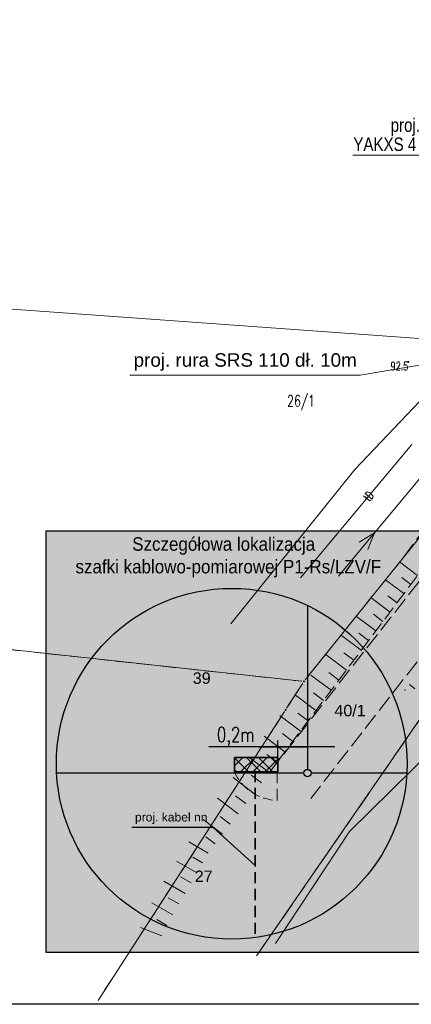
# Model space of a CAD drawing. Header units: metres. Extents: x 6569127 to 6569578, y 5821826 to 5821995.
# Tile 2 of 5: x 6569212 to 6569247, y 5821846 to 5821934. Entities that reach past the tile are written whole.
import ezdxf
from ezdxf.enums import TextEntityAlignment as Align

# ---------------------------------------------------------------- set-up
doc = ezdxf.new("R2010")
doc.units = ezdxf.units.M
doc.header["$MEASUREMENT"] = 0
for name, pattern in [('1_1', [0]), ('1_OTKJ', [2, 1.5, -0.5]), ('1_OTRK', [1.75, 1.25, -0.5]), ('1_OTRKG', [1.75, 1.25, -0.5]), ('3_SUEP_A', [0]), ('3_SUTP_A', [0]), ('3_SUWP', [0]), ('AUSGEZOGEN', [0]), ('DASHEDX2', [1.5, 1, -0.5]), ('GDE', [0]), ('GUK', [2, 1.5, -0.5])]:
    doc.linetypes.add(name, pattern=pattern)
doc.layers.get('0').update_dxf_attribs({"color": 250, "linetype": 'CONTINUOUS', "lineweight": 100})
doc.layers.add('0_Tło', color=7, linetype='CONTINUOUS', true_color=0xffffff)
for name, color, linetype, lineweight in [('Dzialki', 7, 'GDE', 18), ('Numery_dzialek', 7, 'CONTINUOUS', 9), ('OTK_L_0', 7, '1_OTKJ', 18), ('OTR_L_1', 7, '1_OTRK', 18), ('OTR_T_1', 7, 'CONTINUOUS', 18), ('Punkty', 7, 'CONTINUOUS', 18), ('SUEP_L_0', 1, '3_SUEP_A', 18), ('SUWP_L_0', 5, '3_SUWP', 18)]:
    doc.layers.add(name, color=color, linetype=linetype, lineweight=lineweight)
for name, color, linetype, lineweight, true_color in [('Kontury', 7, 'GUK', 18, 0x24bc24), ('OBI kabel nn', 7, 'DASHEDX2', 20, 0x007299), ('SUTP_E_T_0', 7, 'CONTINUOUS', 0, 0xff9100), ('SUTP_L_0', 7, '3_SUTP_A', 18, 0xff9100)]:
    doc.layers.add(name, color=color, linetype=linetype, lineweight=lineweight, true_color=true_color)
doc.layers.add('OBI opis', color=10, linetype='CONTINUOUS')
doc.layers.add('OBI opis_szczeg', color=10, linetype='CONTINUOUS')
doc.styles.add('Arial', font='arial.ttf')
doc.styles.add('Arial CE', font='arial.ttf')
doc.styles.get("Standard").update_dxf_attribs({"font": 'Simplex.SHX', "width": 0.75})
picture_1 = doc.add_image_def('image3.png', size_in_pixel=(5624, 3976))

# ---------------------------------------------------------------- blocks, each defined once
blk = doc.blocks.new('GRO')
at = {"linetype": 'Continuous'}
blk.add_circle((0, 0), 0.045, dxfattribs=at)
blk = doc.blocks.new('2_OTRN')
at = {"linetype": 'Continuous'}
blk.add_circle((0, 0), 0.045, dxfattribs=at)

msp = doc.modelspace()

# ---------------------------------------------------------------- hatches: boundary and pattern name
at = {"layer": '0_Tło'}
msp.add_hatch(color=256, dxfattribs=at).paths.add_polyline_path([(6569214.176, 5821888.414), (6569248.565, 5821888.414), (6569248.565, 5821888.414), (6569248.565, 5821850.91), (6569248.565, 5821850.91), (6569214.176, 5821850.91), (6569214.176, 5821850.91)])

# ---------------------------------------------------------------- linework, layer by layer
msp.add_lwpolyline([(6569214.176, 5821888.414), (6569248.565, 5821888.414), (6569248.565, 5821850.91), (6569214.176, 5821850.91)], close=True, dxfattribs=at)
at = {"layer": 'Dzialki'}
for p, q in [((6569143.88, 5821912.948), (6569260.6, 5821904.542)), ((6569237.186, 5821875.153), (6569260.664, 5821904.397)), ((6569126.849, 5821886.962), (6569236.911, 5821875.038)), ((6569236.988, 5821874.877), (6569235.552, 5821872.633)), ((6569232.877, 5821850.63), (6569248.533, 5821873.29)), ((6569235.368, 5821872.347), (6569218.792, 5821846.663))]:
    msp.add_line(p, q, dxfattribs=at)
at = {"layer": 'Kontury'}
for p, q in [((6569237.186, 5821875.153), (6569260.664, 5821904.397)), ((6569126.849, 5821886.962), (6569236.911, 5821875.038)), ((6569236.988, 5821874.877), (6569235.552, 5821872.633)), ((6569248.533, 5821873.29), (6569232.877, 5821850.63)), ((6569235.368, 5821872.347), (6569218.792, 5821846.663))]:
    msp.add_line(p, q, dxfattribs=at)
at = {"layer": 'OBI kabel nn', "lineweight": 18}
msp.add_line((6569234.72, 5821866.98), (6569234.72, 5821864.435), dxfattribs=at)
at = {"layer": 'OBI kabel nn', "lineweight": 18, "ltscale": 0.8}
msp.add_arc((6569234.926, 5821868.915), 4.485, 205.5513, 267.36381, dxfattribs=at)
at = {"layer": 'OBI opis', "color": 253, "linetype": 'Continuous', "lineweight": 15}
for p, q in [((6569241.437, 5821921.809), (6569262.338, 5821921.809)), ((6569242.099, 5821902.251, 0.15), (6569269.899, 5821906.945)), ((6569221.62, 5821902.251, 0.15), (6569242.099, 5821902.251, 0.15))]:
    msp.add_line(p, q, dxfattribs=at)
at = {"layer": 'OBI opis', "color": 253, "linetype": 'Continuous'}
for p, q in [((6569234.758, 5821868.26), (6569234.758, 5821869.759)), ((6569221.777, 5821862.06), (6569229.001, 5821862.06)), ((6569229.001, 5821862.06), (6569232.766, 5821858.659))]:
    msp.add_line(p, q, dxfattribs=at)
at = {"layer": 'OBI opis_szczeg', "color": 250}
for p, q in [((6569237.4, 5821881.77), (6569237.4, 5821867.206)), ((6569215.099, 5821866.887), (6569237.071, 5821866.887)), ((6569237.728, 5821866.887), (6569245.173, 5821866.887)), ((6569237.728, 5821866.887), (6569246.241, 5821866.887))]:
    msp.add_line(p, q, dxfattribs=at)
at = {"layer": 'OBI opis_szczeg'}
for p, q in [((6569239.829, 5821869.204), (6569228.623, 5821869.204)), ((6569233.071, 5821869.204), (6569237.4, 5821869.204))]:
    msp.add_line(p, q, dxfattribs=at)
at = {"layer": 'OBI opis_szczeg', "color": 144, "linetype": 'AUSGEZOGEN', "lineweight": 35}
for p, q in [((6569230.918, 5821866.98), (6569230.918, 5821868.26)), ((6569230.918, 5821868.26), (6569234.758, 5821868.26)), ((6569230.918, 5821867.523), (6569231.656, 5821868.26)), ((6569230.918, 5821867.523), (6569231.656, 5821868.26)), ((6569230.918, 5821868.226), (6569232.164, 5821866.98)), ((6569231.462, 5821866.98), (6569232.742, 5821868.26)), ((6569231.462, 5821866.98), (6569232.742, 5821868.26)), ((6569231.97, 5821868.26), (6569233.25, 5821866.98)), ((6569232.548, 5821866.98), (6569233.828, 5821868.26)), ((6569232.548, 5821866.98), (6569233.828, 5821868.26)), ((6569233.056, 5821868.26), (6569234.336, 5821866.98)), ((6569233.634, 5821866.98), (6569234.758, 5821868.104)), ((6569233.634, 5821866.98), (6569234.758, 5821868.104)), ((6569234.142, 5821868.26), (6569234.758, 5821867.645)), ((6569234.758, 5821868.26), (6569234.758, 5821866.98)), ((6569230.918, 5821867.14), (6569231.078, 5821866.98)), ((6569234.758, 5821866.98), (6569230.918, 5821866.98)), ((6569234.758, 5821866.98), (6569230.918, 5821866.98)), ((6569234.72, 5821866.98), (6569234.758, 5821867.018)), ((6569234.72, 5821866.98), (6569234.758, 5821867.018))]:
    msp.add_line(p, q, dxfattribs=at)
at = {"layer": 'OBI opis_szczeg', "color": 250, "lineweight": 35}
msp.add_line((6569230.918, 5821866.974), (6569230.969, 5821866.974), dxfattribs=at)
at = {"layer": 'OBI opis_szczeg', "color": 144, "linetype": 'DASHEDX2', "lineweight": 35}
msp.add_line((6569232.766, 5821867.074), (6569232.766, 5821852.118), dxfattribs=at)
at = {"layer": 'OBI opis_szczeg', "color": 250}
for centre, radius in [((6569230.67, 5821867.705), 15.592), ((6569237.4, 5821866.877), 0.328)]:
    msp.add_circle(centre, radius, dxfattribs=at)
at = {"layer": 'OBI opis_szczeg'}
for points in [[(6569234.733, 5821869.204), (6569233.233, 5821869.454), (6569233.233, 5821868.954)], [(6569237.4, 5821869.204), (6569238.9, 5821869.454), (6569238.9, 5821868.954)]]:
    msp.add_solid(points, dxfattribs=at)
at = {"layer": 'OTK_L_0', "linetype": '1_OTKJ'}
for p, q in [((6569234.06, 5821866.99), (6569256.07, 5821895.08)), ((6569259.42, 5821892.56), (6569237.7, 5821864.62))]:
    msp.add_line(p, q, dxfattribs=at)
at = {"layer": 'OTR_L_1', "linetype": '1_OTRK'}
msp.add_line((6569246.055, 5821886.23), (6569254.01, 5821896.81), dxfattribs=at)
at = {"layer": 'OTR_L_1', "linetype": '1_OTRKG'}
msp.add_line((6569255.55, 5821895.55), (6569234.06, 5821866.99), dxfattribs=at)
at = {"layer": 'OTR_L_1', "linetype": '1_1'}
for p, q in [((6569247.192, 5821884.442), (6569245.594, 5821885.645)), ((6569245.982, 5821882.835), (6569244.347, 5821884.065)), ((6569246.591, 5821883.643), (6569245.782, 5821884.251)), ((6569244.745, 5821881.19), (6569243.072, 5821882.449)), ((6569245.367, 5821882.017), (6569244.54, 5821882.639)), ((6569244.116, 5821880.354), (6569243.27, 5821880.99)), ((6569243.479, 5821879.508), (6569241.768, 5821880.795)), ((6569242.835, 5821878.652), (6569241.97, 5821879.303)), ((6569242.184, 5821877.787), (6569240.434, 5821879.104)), ((6569241.526, 5821876.912), (6569240.641, 5821877.578)), ((6569240.86, 5821876.027), (6569239.07, 5821877.373)), ((6569240.186, 5821875.132), (6569239.288, 5821875.808)), ((6569239.51, 5821874.234), (6569237.706, 5821875.591)), ((6569238.832, 5821873.332), (6569237.926, 5821874.013)), ((6569246.47, 5821874.747), (6569246.956, 5821874.356)), ((6569238.15, 5821872.426), (6569236.331, 5821873.794)), ((6569237.466, 5821871.516), (6569236.553, 5821872.204)), ((6569236.779, 5821870.603), (6569234.945, 5821871.983)), ((6569235.396, 5821868.766), (6569233.548, 5821870.156)), ((6569236.089, 5821869.686), (6569235.168, 5821870.379)), ((6569234.006, 5821866.919), (6569232.167, 5821868.314)), ((6569234.701, 5821867.842), (6569233.778, 5821868.536)), ((6569232.612, 5821865.082), (6569230.784, 5821866.47)), ((6569233.308, 5821865.999), (6569232.391, 5821866.695)), ((6569231.227, 5821863.256), (6569229.408, 5821864.636)), ((6569231.918, 5821864.168), (6569231.007, 5821864.86)), ((6569229.855, 5821861.449), (6569228.132, 5821862.757)), ((6569230.537, 5821862.347), (6569229.639, 5821863.028)), ((6569229.202, 5821860.588), (6569228.375, 5821861.215)), ((6569228.576, 5821859.76), (6569226.85, 5821860.751)), ((6569228.08, 5821858.897), (6569227.197, 5821859.404)), ((6569227.573, 5821858.013), (6569225.764, 5821859.052)), ((6569227.053, 5821857.109), (6569226.127, 5821857.641)), ((6569226.521, 5821856.183), (6569224.626, 5821857.272)), ((6569225.977, 5821855.236), (6569225.007, 5821855.793)), ((6569225.419, 5821854.265), (6569223.554, 5821855.337)), ((6569224.884, 5821853.333), (6569223.996, 5821853.843)), ((6569224.45, 5821852.408), (6569222.565, 5821853.158))]:
    msp.add_line(p, q, dxfattribs=at)
msp.add_point((6569246.081, 5821874.262), dxfattribs=at)
at = {"layer": 'SUEP_L_0', "linetype": '3_SUEP_A'}
for p, q in [((6569243.348, 5821888.224), (6569249.743, 5821895.911)), ((6569240.15, 5821884.38), (6569243.348, 5821888.224)), ((6569242.004, 5821887.39), (6569243.348, 5821888.224)), ((6569243.348, 5821888.224), (6569242.773, 5821886.751))]:
    msp.add_line(p, q, dxfattribs=at)
at = {"layer": 'SUTP_L_0', "linetype": '3_SUTP_A'}
for p, q in [((6569255.193, 5821908.17), (6569241.615, 5821893.864)), ((6569243.515, 5821892.301), (6569246.679, 5821896.081)), ((6569241.615, 5821893.864), (6569230.593, 5821880.136)), ((6569236.775, 5821884.246), (6569243.515, 5821892.301))]:
    msp.add_line(p, q, dxfattribs=at)
at = {"layer": 'SUWP_L_0', "linetype": '3_SUWP'}
for p, q in [((6569249.009, 5821869.452), (6569241.144, 5821861.693)), ((6569241.144, 5821861.693), (6569234.564, 5821851.723))]:
    msp.add_line(p, q, dxfattribs=at)

# ---------------------------------------------------------------- block references
at = {"layer": 'OTR_T_1'}
msp.add_blockref('2_OTRN', (6569246.37, 5821903.43), dxfattribs=at)
at = {"layer": 'Punkty'}
for p in [(6569237.08, 5821875.02), (6569235.46, 5821872.49)]:
    msp.add_blockref('GRO', p, dxfattribs=at)

# ---------------------------------------------------------------- texts
at = {"layer": 'Numery_dzialek', "width": 0.7}
msp.add_text('26/1', height=1, dxfattribs=at).set_placement((6569236.835, 5821899.888), align=Align.MIDDLE)
at = {"layer": 'OBI opis', "color": 144, "style": 'Arial CE', "width": 0.8}
for s, p in [('proj. przyłącze kablowe', (6569251.768, 5821923.881)), ('YAKXS 4 x 120 mm   L= 24m/38m', (6569251.71, 5821922.184))]:
    msp.add_text(s, height=1.2, dxfattribs=at).set_placement(p, align=Align.CENTER)
at = {"layer": 'OBI opis', "color": 144, "style": 'Arial'}
msp.add_text('proj. rura SRS 110 dł. 10m', height=1.2, dxfattribs=at).set_placement((6569221.943, 5821903, 0.15))
at = {"layer": 'OBI opis_szczeg', "color": 250, "style": 'Arial CE', "width": 0.9}
for s, p in [('Szczegółowa lokalizacja ', (6569221.821, 5821886.64, 0.886)), ('szafki kablowo-pomiarowej P1-Rs/LZV/F', (6569216.782, 5821884.63, 0.886))]:
    msp.add_text(s, height=1.2, dxfattribs=at).set_placement(p)
at = {"layer": 'OBI opis_szczeg', "color": 250, "style": 'Arial'}
for s, height, p in [('39', 1.024, (6569227.999, 5821875.316)), ('40/1', 1.024, (6569241.191, 5821872.449)), ('proj. kabel nn', 0.768, (6569225.287, 5821862.86)), ('27', 1.024, (6569228.173, 5821857.705))]:
    msp.add_text(s, height=height, dxfattribs=at).set_placement(p, align=Align.MIDDLE)
at = {"layer": 'OBI opis_szczeg', "linetype": 'Continuous', "width": 0.75}
msp.add_text('0,2m', height=1.3, dxfattribs=at).set_placement((6569229.345, 5821869.647))
at = {"layer": 'OTR_T_1', "lineweight": 9, "width": 0.7}
msp.add_text('92.5', height=0.75, dxfattribs=at).set_placement((6569246.37, 5821903.43), align=Align.TOP_RIGHT)
at = {"layer": 'SUTP_E_T_0', "lineweight": 9, "width": 0.7}
msp.add_text('tD', height=0.75, rotation=50.07834, dxfattribs=at).set_placement((6569242.837, 5821891.49), align=Align.MIDDLE)

# ---------------------------------------------------------------- pictures from other files: only their frames are drawn
at = {"layer": '0_Tło'}
image = msp.add_image(picture_1, insert=(6569130.45, 5821846.318), size_in_units=(210, 148.464), dxfattribs=at)
image.dxf.v_pixel = (-1.4e-07, 0.03733996)
image.dxf.flags = 14

doc.saveas('drawing.dxf')
